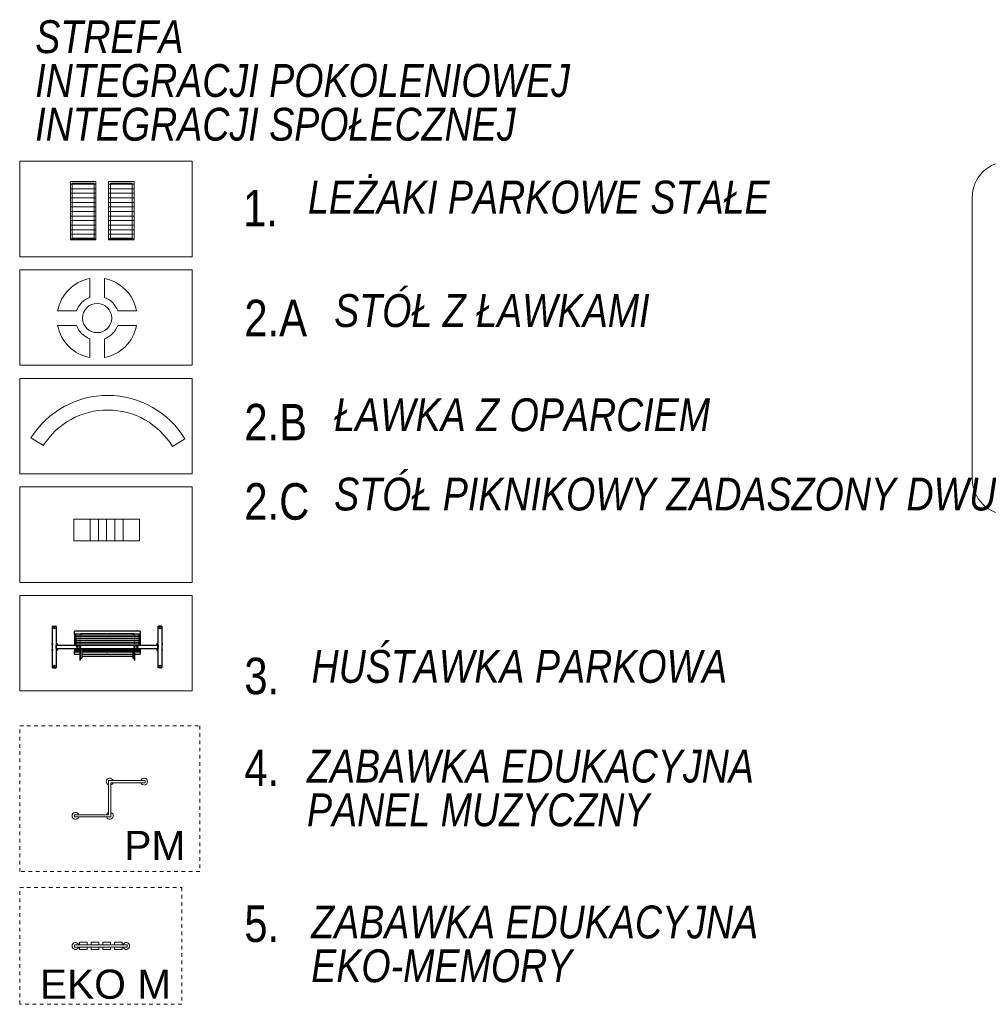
# Model space of a CAD drawing. Header units: inches. Extents: x -32 to 818, y -661 to 218.
# Tile 3 of 256: x 443 to 470, y -2 to 25. Entities that reach past the tile are written whole.
import ezdxf

# ---------------------------------------------------------------- set-up
doc = ezdxf.new("R2010")
doc.units = ezdxf.units.IN
doc.header["$LTSCALE"] = 0.01
doc.header["$MEASUREMENT"] = 0
doc.linetypes.add('DASHED', pattern=[0.75, 0.5, -0.25])
doc.layers.get('0').update_dxf_attribs({"lineweight": 5})
for name, color, linetype, lineweight in [('_A OPIS', 3, 'Continuous', 9), ('_at_zabawki edukacyjne', 51, 'Continuous', 5), ('_at_zabawki_', 240, 'Continuous', 5), ('_at_ŁAWKI LEŻAKI', 212, 'Continuous', 5)]:
    doc.layers.add(name, color=color, linetype=linetype, lineweight=lineweight)
doc.styles.add('ARIAL', font='arial.ttf', dxfattribs={"height": 1})

# ---------------------------------------------------------------- blocks, each defined once
blk = doc.blocks.new('zw$298D')
at = {"layer": '_at_zabawki edukacyjne', "linetype": 'DASHED', "ltscale": 100}
for p, q in [((-4940, 0), (-4940, 4000)), ((-4940, 4000), (0, 4000)), ((0, 4000), (0, 0)), ((0, 0), (-4940, 0))]:
    blk.add_line(p, q, dxfattribs=at)
at = {"layer": '_at_zabawki edukacyjne'}
for p, q in [((-2500, 2500), (-2500, 1560)), ((-1500, 2500), (-2500, 2500)), ((-2440, 2440), (-2440, 1500)), ((-1500, 2440), (-2440, 2440)), ((-1500, 2500), (-1500, 2440)), ((-2500, 1560), (-3440, 1560)), ((-3440, 1560), (-3440, 1500)), ((-2440, 1500), (-3440, 1500))]:
    blk.add_line(p, q, dxfattribs=at)
for centre, start, end in [((-2470, 2470), 18.4085, 251.5915), ((-2470, 2470), 288.4085, 341.5915), ((-1530, 2470), 198.4085, 161.5915), ((-3410, 1530), 18.4085, 341.5915), ((-2470, 1530), 108.4085, 161.5915), ((-2470, 1530), 198.4085, 71.5915)]:
    blk.add_arc(centre, 95, start, end, dxfattribs=at)
at = {"layer": '_at_zabawki edukacyjne', "linetype": 'Continuous', "insert": (-2072, 1118), "char_height": 800, "width": 18.05, "attachment_point": 1, "style": 'ARIAL'}
blk.add_mtext('{\\fArial|b0|i0|c238|p34;\\W1;PM}', dxfattribs=at)
blk = doc.blocks.new('zw$2CA8')
at = {"layer": '_at_zabawki_', "elevation": -5}
blk.add_lwpolyline([(-6744, 7698), (956, 7698, -0.414214), (1956, 6698), (1956, -1002, -0.414214), (956, -2002), (-6744, -2002, -0.414214), (-7744, -1002), (-7744, 6698, -0.414214)], format="xyb", close=True, dxfattribs=at)
blk = doc.blocks.new('zw$828A')
at = {"layer": '_at_zabawki edukacyjne', "linetype": 'DASHED', "ltscale": 100}
for p, q in [((-4450, 3200), (0, 3200)), ((-4450, 0), (-4450, 3200)), ((0, 3200), (0, 0)), ((0, 0), (-4450, 0))]:
    blk.add_line(p, q, dxfattribs=at)
at = {"layer": '_at_zabawki edukacyjne'}
for p, q in [((-1500, 1630), (-2950, 1630)), ((-2950, 1630), (-2950, 1570)), ((-2808, 1700), (-2602, 1700)), ((-2808, 1700), (-2808, 1630)), ((-2602, 1630), (-2602, 1700)), ((-2488, 1700), (-2282, 1700)), ((-2488, 1700), (-2488, 1630)), ((-2282, 1630), (-2282, 1700)), ((-2168, 1700), (-1962, 1700)), ((-2168, 1700), (-2168, 1630)), ((-1962, 1630), (-1962, 1700)), ((-1848, 1700), (-1642, 1700)), ((-1848, 1700), (-1848, 1630)), ((-1642, 1630), (-1642, 1700)), ((-1500, 1630), (-1500, 1570)), ((-1500, 1570), (-2950, 1570)), ((-2808, 1570), (-2808, 1500)), ((-2602, 1500), (-2808, 1500)), ((-2602, 1500), (-2602, 1570)), ((-2488, 1570), (-2488, 1500)), ((-2282, 1500), (-2488, 1500)), ((-2282, 1500), (-2282, 1570)), ((-2168, 1570), (-2168, 1500)), ((-1962, 1500), (-2168, 1500)), ((-1962, 1500), (-1962, 1570)), ((-1848, 1570), (-1848, 1500)), ((-1642, 1500), (-1848, 1500)), ((-1642, 1500), (-1642, 1570))]:
    blk.add_line(p, q, dxfattribs=at)
for centre, start, end in [((-2920, 1600), 18.4085, 341.5915), ((-1530, 1600), 198.4085, 161.5915)]:
    blk.add_arc(centre, 95, start, end, dxfattribs=at)
at = {"layer": '_at_zabawki edukacyjne', "insert": (-3897, 952), "char_height": 800, "width": 4584.62, "attachment_point": 1, "style": 'ARIAL'}
blk.add_mtext('EKO M', dxfattribs=at)
blk = doc.blocks.new('45ERTWEWERGTTERWTRE')
at = {"layer": '_at_ŁAWKI LEŻAKI'}
h = blk.add_hatch(dxfattribs=at)
h.set_pattern_fill('ANSI31', color=256, angle=135)
h.set_pattern_definition([(180, (110.22371, 54.4853), (-2e-17, -0.125), [])])
h.paths.add_polyline_path([(110.224, 54.485), (110.224, 56.085), (110.924, 56.085), (110.924, 54.485)])
blk.add_lwpolyline([(110.224, 54.485), (110.224, 56.085), (110.924, 56.085), (110.924, 54.485), (110.224, 54.485)], dxfattribs=at)
blk.add_lwpolyline([(110.274, 54.535), (110.274, 56.035), (110.874, 56.035), (110.874, 54.535)], close=True, dxfattribs=at)
blk = doc.blocks.new('SE3')
at = {"layer": '_at_zabawki_', "lineweight": 25}
for p, q in [((5180, 2055), (5180, 3179)), ((5188, 3187), (5272, 3187)), ((5188, 3187), (5272, 3187)), ((5280, 3179), (5280, 2663)), ((5930, 2667), (5930, 2979)), ((5938, 2979), (5930, 2979)), ((5938, 2667), (5938, 2979)), ((7422, 2667), (7422, 2979)), ((7430, 2979), (7422, 2979)), ((7430, 2667), (7430, 2979)), ((8080, 2663), (8080, 3179)), ((8088, 3187), (8172, 3187)), ((8172, 3187), (8088, 3187)), ((8180, 3179), (8180, 2055)), ((5171, 2709), (5170, 2708)), ((5170, 2708), (5170, 2689)), ((5171, 2709), (5177, 2709)), ((5171, 2704), (5177, 2704)), ((5177, 2709), (5177, 2707)), ((5178, 2708), (5177, 2708)), ((5177, 2707), (5177, 2704)), ((5177, 2704), (5177, 2698)), ((5178, 2710), (5178, 2686)), ((5180, 2710), (5178, 2710)), ((5280, 2724), (5290, 2724)), ((5290, 2714), (5290, 2724)), ((5290, 2667), (5290, 2714)), ((5293, 2710), (5290, 2710)), ((5293, 2686), (5293, 2710)), ((5300, 2709), (5293, 2709)), ((5293, 2709), (5293, 2708)), ((5293, 2704), (5293, 2707)), ((5300, 2704), (5293, 2704)), ((5300, 2709), (5301, 2707)), ((5301, 2708), (5300, 2709)), ((5301, 2708), (5301, 2707)), ((5303, 2708), (5301, 2708)), ((5301, 2698), (5301, 2707)), ((5305, 2706), (5305, 2690)), ((5317, 2704), (5305, 2704)), ((5317, 2704), (5317, 2692)), ((5318, 2703), (5317, 2704)), ((5318, 2703), (5318, 2694)), ((5780, 2778), (5780, 2809)), ((5780, 2760), (5780, 2778)), ((5780, 2750), (5780, 2760)), ((5780, 2742), (5780, 2750)), ((5780, 2733), (5780, 2742)), ((5780, 2725), (5780, 2733)), ((5780, 2667), (5780, 2725)), ((5930, 2814), (5785, 2814)), ((5785, 2755), (5930, 2755)), ((5785, 2737), (5930, 2737)), ((5785, 2720), (5930, 2720)), ((5815, 2667), (5815, 2720)), ((5815, 2703), (5930, 2703)), ((5980, 2923), (5938, 2923)), ((5980, 2667), (5980, 2923)), ((7380, 2870), (5980, 2870)), ((7380, 2814), (5980, 2814)), ((5980, 2755), (7380, 2755)), ((5980, 2737), (7380, 2737)), ((5980, 2720), (7380, 2720)), ((5980, 2703), (7380, 2703)), ((6660, 2818), (6700, 2818)), ((6660, 2818), (6660, 2814)), ((6660, 2817), (6700, 2817)), ((6670, 2815), (6690, 2815)), ((6700, 2814), (6700, 2818)), ((7380, 2667), (7380, 2923)), ((7422, 2923), (7380, 2923)), ((7575, 2814), (7430, 2814)), ((7430, 2755), (7575, 2755)), ((7430, 2737), (7575, 2737)), ((7430, 2720), (7575, 2720)), ((7430, 2703), (7545, 2703)), ((7545, 2667), (7545, 2720)), ((7580, 2809), (7580, 2778)), ((7580, 2778), (7580, 2760)), ((7580, 2760), (7580, 2750)), ((7580, 2750), (7580, 2742)), ((7580, 2742), (7580, 2733)), ((7580, 2733), (7580, 2725)), ((7580, 2667), (7580, 2725)), ((8044, 2704), (8043, 2703)), ((8043, 2694), (8043, 2703)), ((8044, 2692), (8044, 2704)), ((8056, 2704), (8044, 2704)), ((8056, 2690), (8056, 2706)), ((8060, 2708), (8057, 2708)), ((8060, 2708), (8060, 2704)), ((8060, 2708), (8060, 2708)), ((8060, 2708), (8067, 2708)), ((8060, 2704), (8060, 2694)), ((8068, 2710), (8068, 2686)), ((8070, 2710), (8068, 2710)), ((8070, 2724), (8070, 2714)), ((8080, 2724), (8070, 2724)), ((8070, 2714), (8070, 2667)), ((8183, 2710), (8180, 2710)), ((8183, 2686), (8183, 2710)), ((8190, 2708), (8183, 2708)), ((8183, 2704), (8183, 2708)), ((8183, 2708), (8183, 2708)), ((8183, 2699), (8183, 2704)), ((8191, 2689), (8191, 2708)), ((5170, 2689), (5171, 2687)), ((5171, 2547), (5170, 2546)), ((5170, 2546), (5170, 2527)), ((5170, 2527), (5171, 2525)), ((5171, 2693), (5177, 2693)), ((5171, 2687), (5177, 2687)), ((5171, 2547), (5177, 2547)), ((5171, 2542), (5177, 2542)), ((5171, 2531), (5177, 2531)), ((5171, 2525), (5177, 2525)), ((5177, 2698), (5177, 2693)), ((5177, 2693), (5177, 2690)), ((5177, 2690), (5177, 2687)), ((5177, 2689), (5178, 2689)), ((5177, 2547), (5177, 2545)), ((5178, 2546), (5177, 2546)), ((5177, 2545), (5177, 2542)), ((5177, 2542), (5177, 2536)), ((5177, 2536), (5177, 2531)), ((5177, 2531), (5177, 2528)), ((5177, 2528), (5177, 2525)), ((5177, 2527), (5178, 2527)), ((5178, 2686), (5180, 2686)), ((5178, 2548), (5178, 2524)), ((5180, 2548), (5178, 2548)), ((5178, 2524), (5180, 2524)), ((5280, 2659), (5280, 2663)), ((5280, 2663), (5290, 2663)), ((5280, 2576), (5280, 2659)), ((5280, 2572), (5280, 2576)), ((5280, 2572), (5280, 2055)), ((5280, 2572), (5290, 2572)), ((5280, 2510), (5290, 2510)), ((5290, 2686), (5293, 2686)), ((5290, 2657), (5290, 2667)), ((5290, 2667), (8070, 2667)), ((5290, 2657), (5290, 2577)), ((5290, 2567), (5290, 2577)), ((5290, 2520), (5290, 2567)), ((8070, 2567), (5290, 2567)), ((5293, 2548), (5290, 2548)), ((5290, 2524), (5293, 2524)), ((5290, 2510), (5290, 2520)), ((5300, 2693), (5293, 2693)), ((5293, 2687), (5293, 2690)), ((5293, 2689), (5293, 2687)), ((5300, 2687), (5293, 2687)), ((5293, 2524), (5293, 2548)), ((5300, 2547), (5293, 2547)), ((5293, 2547), (5293, 2546)), ((5293, 2542), (5293, 2545)), ((5300, 2542), (5293, 2542)), ((5300, 2531), (5293, 2531)), ((5293, 2525), (5293, 2528)), ((5293, 2527), (5293, 2525)), ((5300, 2525), (5293, 2525)), ((5300, 2693), (5301, 2690)), ((5300, 2687), (5301, 2689)), ((5300, 2547), (5301, 2545)), ((5301, 2546), (5300, 2547)), ((5300, 2531), (5301, 2528)), ((5300, 2525), (5301, 2527)), ((5301, 2690), (5301, 2698)), ((5301, 2690), (5301, 2689)), ((5301, 2689), (5303, 2689)), ((5301, 2546), (5301, 2545)), ((5303, 2546), (5301, 2546)), ((5301, 2536), (5301, 2545)), ((5301, 2528), (5301, 2536)), ((5301, 2528), (5301, 2527)), ((5301, 2527), (5303, 2527)), ((5305, 2692), (5317, 2692)), ((5305, 2544), (5305, 2528)), ((5317, 2542), (5305, 2542)), ((5305, 2530), (5317, 2530)), ((5317, 2692), (5318, 2694)), ((5317, 2542), (5317, 2530)), ((5318, 2541), (5317, 2542)), ((5317, 2530), (5318, 2532)), ((5318, 2541), (5318, 2532)), ((5780, 2363), (5780, 2567)), ((5815, 2685), (5930, 2685)), ((5815, 2668), (5930, 2668)), ((5815, 2363), (5815, 2567)), ((7545, 2559), (5815, 2559)), ((5815, 2513), (5930, 2513)), ((7545, 2498), (5815, 2498)), ((5815, 2452), (5930, 2452)), ((7545, 2437), (5815, 2437)), ((5844, 2623), (5840, 2617)), ((5840, 2617), (5844, 2611)), ((5847, 2629), (5844, 2623)), ((5844, 2611), (5847, 2605)), ((5854, 2629), (5847, 2629)), ((5847, 2605), (5854, 2605)), ((5861, 2629), (5854, 2629)), ((5854, 2605), (5861, 2605)), ((5865, 2623), (5861, 2629)), ((5861, 2605), (5865, 2611)), ((5868, 2617), (5865, 2623)), ((5865, 2611), (5868, 2617)), ((5924, 2623), (5920, 2617)), ((5920, 2617), (5924, 2611)), ((5927, 2629), (5924, 2623)), ((5924, 2611), (5927, 2605)), ((5934, 2629), (5927, 2629)), ((5927, 2605), (5934, 2605)), ((5930, 2559), (5930, 2567)), ((5930, 2513), (5930, 2515)), ((5938, 2515), (5930, 2515)), ((5930, 2498), (5930, 2513)), ((5930, 2452), (5930, 2454)), ((5938, 2454), (5930, 2454)), ((5930, 2437), (5930, 2452)), ((5941, 2629), (5934, 2629)), ((5934, 2605), (5941, 2605)), ((5938, 2559), (5938, 2567)), ((5938, 2515), (5938, 2513)), ((5938, 2513), (7422, 2513)), ((5938, 2498), (5938, 2513)), ((5938, 2454), (5938, 2452)), ((5938, 2437), (5938, 2452)), ((5938, 2452), (7422, 2452)), ((5945, 2623), (5941, 2629)), ((5941, 2605), (5945, 2611)), ((5948, 2617), (5945, 2623)), ((5945, 2611), (5948, 2617)), ((5953, 2567), (5953, 2559)), ((5953, 2498), (5953, 2513)), ((5953, 2437), (5953, 2452)), ((5980, 2685), (7380, 2685)), ((5980, 2668), (7380, 2668)), ((6660, 2567), (6660, 2559)), ((6660, 2513), (6660, 2498)), ((6660, 2452), (6660, 2437)), ((6700, 2567), (6700, 2559)), ((6700, 2513), (6700, 2498)), ((6700, 2452), (6700, 2437)), ((7407, 2567), (7407, 2559)), ((7407, 2498), (7407, 2513)), ((7407, 2437), (7407, 2452)), ((7416, 2623), (7412, 2617)), ((7412, 2617), (7416, 2611)), ((7419, 2629), (7416, 2623)), ((7416, 2611), (7419, 2605)), ((7426, 2629), (7419, 2629)), ((7419, 2605), (7426, 2605)), ((7422, 2559), (7422, 2567)), ((7422, 2513), (7422, 2515)), ((7430, 2515), (7422, 2515)), ((7422, 2498), (7422, 2513)), ((7422, 2452), (7422, 2454)), ((7430, 2454), (7422, 2454)), ((7422, 2437), (7422, 2452)), ((7433, 2629), (7426, 2629)), ((7426, 2605), (7433, 2605)), ((7430, 2685), (7545, 2685)), ((7430, 2668), (7545, 2668)), ((7430, 2559), (7430, 2567)), ((7430, 2515), (7430, 2513)), ((7430, 2513), (7545, 2513)), ((7430, 2498), (7430, 2513)), ((7430, 2454), (7430, 2452)), ((7430, 2437), (7430, 2452)), ((7430, 2452), (7545, 2452)), ((7437, 2623), (7433, 2629)), ((7433, 2605), (7437, 2611)), ((7440, 2617), (7437, 2623)), ((7437, 2611), (7440, 2617)), ((7496, 2623), (7492, 2617)), ((7492, 2617), (7496, 2611)), ((7499, 2629), (7496, 2623)), ((7496, 2611), (7499, 2605)), ((7506, 2629), (7499, 2629)), ((7499, 2605), (7506, 2605)), ((7513, 2629), (7506, 2629)), ((7506, 2605), (7513, 2605)), ((7517, 2623), (7513, 2629)), ((7513, 2605), (7517, 2611)), ((7520, 2617), (7517, 2623)), ((7517, 2611), (7520, 2617)), ((7545, 2363), (7545, 2567)), ((7580, 2363), (7580, 2567)), ((8043, 2694), (8044, 2692)), ((8044, 2542), (8043, 2541)), ((8043, 2532), (8043, 2541)), ((8043, 2532), (8044, 2530)), ((8044, 2692), (8056, 2692)), ((8044, 2530), (8044, 2542)), ((8056, 2542), (8044, 2542)), ((8044, 2530), (8056, 2530)), ((8056, 2528), (8056, 2544)), ((8057, 2689), (8060, 2689)), ((8060, 2546), (8057, 2546)), ((8057, 2527), (8060, 2527)), ((8060, 2699), (8067, 2699)), ((8060, 2694), (8060, 2689)), ((8060, 2689), (8060, 2694)), ((8060, 2689), (8060, 2689)), ((8060, 2689), (8067, 2689)), ((8060, 2689), (8060, 2689)), ((8060, 2689), (8067, 2689)), ((8060, 2546), (8060, 2542)), ((8060, 2546), (8060, 2546)), ((8060, 2546), (8067, 2546)), ((8060, 2542), (8060, 2532)), ((8060, 2537), (8067, 2537)), ((8060, 2532), (8060, 2527)), ((8060, 2527), (8060, 2532)), ((8060, 2527), (8060, 2527)), ((8060, 2527), (8067, 2527)), ((8060, 2527), (8060, 2527)), ((8060, 2527), (8067, 2527)), ((8067, 2699), (8068, 2694)), ((8067, 2689), (8068, 2689)), ((8067, 2537), (8068, 2532)), ((8067, 2527), (8068, 2527)), ((8068, 2686), (8070, 2686)), ((8068, 2548), (8068, 2524)), ((8070, 2548), (8068, 2548)), ((8068, 2524), (8070, 2524)), ((8070, 2667), (8070, 2657)), ((8080, 2663), (8070, 2663)), ((8070, 2657), (8070, 2577)), ((8070, 2577), (8070, 2567)), ((8080, 2572), (8070, 2572)), ((8070, 2567), (8070, 2520)), ((8070, 2520), (8070, 2510)), ((8080, 2510), (8070, 2510)), ((8080, 2663), (8080, 2659)), ((8080, 2659), (8080, 2576)), ((8080, 2576), (8080, 2572)), ((8080, 2055), (8080, 2572)), ((8180, 2686), (8183, 2686)), ((8183, 2548), (8180, 2548)), ((8180, 2524), (8183, 2524)), ((8190, 2699), (8183, 2699)), ((8183, 2694), (8183, 2699)), ((8183, 2689), (8183, 2694)), ((8190, 2689), (8183, 2689)), ((8190, 2689), (8183, 2689)), ((8183, 2689), (8183, 2689)), ((8183, 2689), (8183, 2689)), ((8183, 2689), (8183, 2689)), ((8183, 2524), (8183, 2548)), ((8190, 2546), (8183, 2546)), ((8183, 2542), (8183, 2546)), ((8183, 2546), (8183, 2546)), ((8183, 2537), (8183, 2542)), ((8190, 2537), (8183, 2537)), ((8183, 2532), (8183, 2537)), ((8183, 2527), (8183, 2532)), ((8190, 2527), (8183, 2527)), ((8190, 2527), (8183, 2527)), ((8183, 2527), (8183, 2527)), ((8183, 2527), (8183, 2527)), ((8183, 2527), (8183, 2527)), ((8191, 2527), (8191, 2546)), ((5780, 2281), (5780, 2363)), ((5780, 2281), (5815, 2281)), ((5780, 2274), (5780, 2281)), ((5780, 2281), (5780, 2281)), ((5780, 2205), (5780, 2249)), ((5780, 2189), (5780, 2205)), ((5785, 2269), (5930, 2269)), ((7575, 2254), (5785, 2254)), ((5785, 2184), (7575, 2184)), ((5815, 2391), (5930, 2391)), ((7545, 2376), (5815, 2376)), ((5815, 2281), (5815, 2363)), ((5815, 2330), (5930, 2330)), ((7545, 2315), (5815, 2315)), ((5816, 2327), (5930, 2327)), ((5816, 2317), (5930, 2317)), ((5930, 2391), (5930, 2393)), ((5938, 2393), (5930, 2393)), ((5930, 2376), (5930, 2391)), ((5930, 2330), (5930, 2332)), ((5938, 2332), (5930, 2332)), ((5930, 2315), (5930, 2330)), ((5930, 2269), (5930, 2271)), ((5938, 2271), (5930, 2271)), ((5930, 2254), (5930, 2269)), ((5938, 2393), (5938, 2391)), ((5938, 2376), (5938, 2391)), ((5938, 2391), (7422, 2391)), ((5938, 2332), (5938, 2330)), ((5938, 2315), (5938, 2330)), ((5938, 2330), (7422, 2330)), ((5938, 2271), (5938, 2269)), ((5938, 2254), (5938, 2269)), ((5938, 2269), (7422, 2269)), ((5953, 2376), (5953, 2391)), ((5953, 2315), (5953, 2330)), ((5953, 2254), (5953, 2269)), ((5980, 2267), (5953, 2267)), ((5953, 2258), (6660, 2258)), ((5980, 2267), (5980, 2269)), ((6660, 2391), (6660, 2376)), ((6660, 2330), (6660, 2315)), ((6660, 2269), (6660, 2254)), ((6700, 2391), (6700, 2376)), ((6700, 2330), (6700, 2315)), ((6700, 2269), (6700, 2254)), ((6700, 2258), (7407, 2258)), ((7380, 2269), (7380, 2267)), ((7407, 2267), (7380, 2267)), ((7407, 2376), (7407, 2391)), ((7407, 2315), (7407, 2330)), ((7407, 2254), (7407, 2269)), ((7422, 2391), (7422, 2393)), ((7430, 2393), (7422, 2393)), ((7422, 2376), (7422, 2391)), ((7422, 2330), (7422, 2332)), ((7430, 2332), (7422, 2332)), ((7422, 2315), (7422, 2330)), ((7422, 2269), (7422, 2271)), ((7430, 2271), (7422, 2271)), ((7422, 2254), (7422, 2269)), ((7430, 2393), (7430, 2391)), ((7430, 2376), (7430, 2391)), ((7430, 2391), (7545, 2391)), ((7430, 2332), (7430, 2330)), ((7430, 2315), (7430, 2330)), ((7430, 2330), (7545, 2330)), ((7430, 2271), (7430, 2269)), ((7430, 2254), (7430, 2269)), ((7430, 2269), (7575, 2269)), ((7431, 2327), (7545, 2327)), ((7431, 2317), (7545, 2317)), ((7545, 2281), (7545, 2363)), ((7545, 2281), (7580, 2281)), ((7580, 2281), (7580, 2363)), ((7580, 2281), (7580, 2274)), ((7580, 2281), (7580, 2281)), ((7580, 2249), (7580, 2205)), ((7580, 2205), (7580, 2189)), ((5272, 2047), (5188, 2047)), ((5188, 2047), (5272, 2047)), ((8172, 2047), (8088, 2047)), ((8172, 2047), (8088, 2047))]:
    blk.add_line(p, q, dxfattribs=at)
at = {"layer": '_at_zabawki_', "lineweight": 9}
for p, q in [((5318, 2703), (5305, 2703)), ((8043, 2703), (8056, 2703)), ((5318, 2694), (5305, 2694)), ((5318, 2541), (5305, 2541)), ((5318, 2532), (5305, 2532)), ((8043, 2694), (8056, 2694)), ((8043, 2541), (8056, 2541)), ((8043, 2532), (8056, 2532))]:
    blk.add_line(p, q, dxfattribs=at)
at = {"layer": '_at_zabawki_', "lineweight": 25}
for centre, radius in [((5230, 3137), 18), ((8130, 3137), 18), ((5854, 2617), 15), ((5854, 2617), 12), ((5854, 2617), 8.65), ((5854, 2617), 8), ((5854, 2617), 6.77), ((5934, 2617), 15), ((5934, 2617), 12), ((5934, 2617), 8.65), ((5934, 2617), 8), ((5934, 2617), 6.77), ((7426, 2617), 15), ((7426, 2617), 12), ((7426, 2617), 8.65), ((7426, 2617), 8), ((7426, 2617), 6.77), ((7506, 2617), 15), ((7506, 2617), 12), ((7506, 2617), 8.65), ((7506, 2617), 8), ((7506, 2617), 6.77), ((5230, 2097), 18), ((8130, 2097), 18)]:
    blk.add_circle(centre, radius, dxfattribs=at)
for centre, radius, start, end in [((5188, 3179), 8, 90, 180), ((5188, 3179), 8, 90, 180), ((5272, 3179), 8, 0, 90), ((5272, 3179), 8, 0, 90), ((8088, 3179), 8, 90, 180), ((8088, 3179), 8, 90, 180), ((8172, 3179), 8, 0, 90), ((8172, 3179), 8, 0, 90), ((5303, 2706), 1.5, 0, 90), ((5785, 2809), 5, 90, 180), ((5785, 2760), 5, 180, 270), ((5785, 2742), 5, 180, 270), ((5785, 2725), 5, 180, 270), ((7575, 2809), 5, 0, 90), ((7575, 2760), 5, 270, 0), ((7575, 2742), 5, 270, 0), ((7575, 2725), 5, 270, 0), ((8057, 2706), 1.5, 90, 180), ((5303, 2690), 1.5, 270, 0), ((5303, 2544), 1.5, 0, 90), ((5303, 2528), 1.5, 270, 0), ((8057, 2690), 1.5, 180, 270), ((8057, 2544), 1.5, 90, 180), ((8057, 2528), 1.5, 180, 270), ((5785, 2274), 5, 180, 270), ((5785, 2249), 5, 90, 180), ((5785, 2189), 5, 180, 270), ((7575, 2274), 5, 270, 0), ((7575, 2249), 5, 0, 90), ((7575, 2189), 5, 270, 0), ((5188, 2055), 8, 180, 270), ((5188, 2055), 8, 180, 270), ((5272, 2055), 8, 270, 0), ((5272, 2055), 8, 270, 0), ((8088, 2055), 8, 180, 270), ((8088, 2055), 8, 180, 270), ((8172, 2055), 8, 270, 0), ((8172, 2055), 8, 270, 0)]:
    blk.add_arc(centre, radius, start, end, dxfattribs=at)
at = {"layer": '_at_zabawki_', "lineweight": 9}
for centre in [(5854, 2617), (5934, 2617), (7426, 2617), (7506, 2617)]:
    blk.add_arc(centre, 6.77, 255, 195, dxfattribs=at)
at = {"layer": '_at_zabawki_', "lineweight": 25}
for centre, major_axis, ratio, start_param, end_param in [((6670, 2812), (-10, 0), 0.275632, 4.712389, 5.664588), ((6690, 2812), (-10, 0), 0.275632, 3.76019, 4.712389), ((5957, 2512), (4, 0), 0.984812, 3.013644, 3.141593), ((5957, 2451), (4, 0), 0.984812, 3.013644, 3.141593), ((7403, 2512), (-4, 0), 0.984812, 3.141593, 3.269304), ((7403, 2451), (-4, 0), 0.984812, 3.141593, 3.269304), ((5816, 2327), (-0.5, 0), 0.069582, 4.712389, 6.283185), ((5816, 2317), (0.5, 0), 0.069582, 1.570796, 3.141593), ((5930, 2327), (-0.5, 0), 0.069582, 3.141593, 4.712389), ((5930, 2317), (0.5, 0), 0.069582, 0, 1.570796), ((5957, 2390), (4, 0), 0.984812, 3.013644, 3.141593), ((5957, 2329), (4, 0), 0.984812, 3.013644, 3.141593), ((5957, 2268), (4, 0), 0.984812, 3.013644, 3.141593), ((7403, 2390), (-4, 0), 0.984812, 3.141593, 3.269304), ((7403, 2329), (-4, 0), 0.984812, 3.141593, 3.269304), ((7403, 2268), (-4, 0), 0.984812, 3.141593, 3.269304), ((7431, 2327), (-0.5, 0), 0.069582, 4.712389, 6.283185), ((7431, 2317), (0.5, 0), 0.069582, 1.570796, 3.141593), ((7545, 2327), (-0.5, 0), 0.069582, 3.141593, 4.712389), ((7545, 2317), (0.5, 0), 0.069582, 0, 1.570796)]:
    blk.add_ellipse(centre, major_axis=major_axis, ratio=ratio, start_param=start_param, end_param=end_param, dxfattribs=at)
for points, knots in [([(5171, 2704), (5170, 2704), (5170, 2705), (5170, 2706), (5170, 2706), (5170, 2707), (5170, 2707), (5170, 2708), (5170, 2708), (5170, 2709), (5170, 2709), (5171, 2709)], [0, 0, 0, 0, 0.25, 0.25, 0.5, 0.5, 0.625, 0.625, 0.75, 0.75, 1, 1, 1, 1]), ([(5171, 2693), (5170, 2694), (5170, 2695), (5170, 2697), (5170, 2698), (5170, 2699), (5170, 2699), (5170, 2700), (5170, 2701), (5170, 2702), (5170, 2703), (5171, 2704)], [0, 0, 0, 0, 0.25, 0.25, 0.5, 0.5, 0.625, 0.625, 0.75, 0.75, 1, 1, 1, 1]), ([(5293, 2707), (5293, 2707), (5293, 2707), (5293, 2708), (5293, 2708), (5293, 2709), (5293, 2709), (5293, 2709)], [0, 0, 0, 0, 0.25, 0.25, 0.5, 0.5, 1, 1, 1, 1]), ([(5293, 2698), (5293, 2699), (5293, 2699), (5293, 2700), (5293, 2701), (5293, 2702), (5293, 2703), (5293, 2704)], [0, 0, 0, 0, 0.25, 0.25, 0.5, 0.5, 1, 1, 1, 1]), ([(5301, 2707), (5301, 2706), (5301, 2706), (5301, 2706), (5300, 2706), (5300, 2705), (5300, 2704), (5300, 2704)], [0, 0, 0, 0, 0.25, 0.25, 0.5, 0.5, 1, 1, 1, 1]), ([(5300, 2704), (5300, 2703), (5300, 2702), (5300, 2701), (5301, 2700), (5301, 2699), (5301, 2699), (5301, 2698)], [0, 0, 0, 0, 0.5, 0.5, 0.75, 0.75, 1, 1, 1, 1]), ([(8060, 2704), (8060, 2704), (8060, 2704), (8060, 2705), (8060, 2706), (8060, 2707), (8060, 2708), (8060, 2708)], [0, 0, 0, 0, 0.25, 0.25, 0.5, 0.5, 1, 1, 1, 1]), ([(8060, 2699), (8060, 2700), (8060, 2701), (8060, 2702), (8060, 2703), (8060, 2704)], [0, 0, 0, 0, 0.5, 0.5, 1, 1, 1, 1]), ([(8067, 2708), (8067, 2708), (8067, 2707), (8067, 2706), (8068, 2705), (8068, 2704), (8068, 2704), (8068, 2704)], [0, 0, 0, 0, 0.5, 0.5, 0.75, 0.75, 1, 1, 1, 1]), ([(8068, 2708), (8068, 2708), (8068, 2708), (8068, 2708), (8067, 2708), (8067, 2708), (8067, 2708), (8067, 2708)], [0.1015617, 0.1015617, 0.1015617, 0.1015617, 0.25, 0.25, 0.5, 0.5, 1, 1, 1, 1]), ([(8068, 2704), (8068, 2703), (8068, 2702), (8067, 2701), (8067, 2700), (8067, 2699)], [0, 0, 0, 0, 0.5, 0.5, 1, 1, 1, 1]), ([(8190, 2698), (8190, 2699), (8190, 2699), (8190, 2701), (8191, 2702), (8191, 2703), (8190, 2704), (8190, 2704), (8190, 2705), (8190, 2706), (8190, 2707), (8190, 2708)], [0, 0, 0, 0, 0.25, 0.25, 0.5, 0.5, 0.625, 0.625, 0.75, 0.75, 1, 1, 1, 1]), ([(8190, 2708), (8190, 2708), (8190, 2708), (8190, 2708), (8191, 2708), (8191, 2708), (8190, 2708), (8190, 2708), (8190, 2708), (8190, 2708), (8190, 2708), (8190, 2708)], [0, 0, 0, 0, 0.25, 0.25, 0.5, 0.5, 0.625, 0.625, 0.75, 0.75, 1, 1, 1, 1]), ([(8190, 2708), (8190, 2708), (8190, 2707), (8190, 2706), (8190, 2705), (8190, 2704), (8191, 2704), (8191, 2703), (8190, 2702), (8190, 2701), (8190, 2700), (8190, 2699)], [0, 0, 0, 0, 0.25, 0.25, 0.375, 0.375, 0.5, 0.5, 0.75, 0.75, 1, 1, 1, 1]), ([(5171, 2687), (5170, 2688), (5170, 2688), (5170, 2689), (5170, 2690), (5170, 2690), (5170, 2691), (5170, 2691), (5170, 2691), (5170, 2692), (5170, 2693), (5171, 2693)], [0, 0, 0, 0, 0.25, 0.25, 0.5, 0.5, 0.625, 0.625, 0.75, 0.75, 1, 1, 1, 1]), ([(5171, 2542), (5170, 2542), (5170, 2543), (5170, 2544), (5170, 2544), (5170, 2545), (5170, 2545), (5170, 2546), (5170, 2546), (5170, 2547), (5170, 2547), (5171, 2547)], [0, 0, 0, 0, 0.25, 0.25, 0.5, 0.5, 0.625, 0.625, 0.75, 0.75, 1, 1, 1, 1]), ([(5171, 2531), (5170, 2532), (5170, 2533), (5170, 2535), (5170, 2536), (5170, 2537), (5170, 2537), (5170, 2538), (5170, 2539), (5170, 2540), (5170, 2541), (5171, 2542)], [0, 0, 0, 0, 0.25, 0.25, 0.5, 0.5, 0.625, 0.625, 0.75, 0.75, 1, 1, 1, 1]), ([(5171, 2525), (5170, 2526), (5170, 2526), (5170, 2527), (5170, 2528), (5170, 2528), (5170, 2529), (5170, 2529), (5170, 2529), (5170, 2530), (5170, 2531), (5171, 2531)], [0, 0, 0, 0, 0.25, 0.25, 0.5, 0.5, 0.625, 0.625, 0.75, 0.75, 1, 1, 1, 1]), ([(5293, 2693), (5293, 2694), (5293, 2695), (5293, 2697), (5293, 2698), (5293, 2698)], [0, 0, 0, 0, 0.5, 0.5, 1, 1, 1, 1]), ([(5293, 2690), (5293, 2690), (5293, 2691), (5293, 2691), (5293, 2691), (5293, 2692), (5293, 2693), (5293, 2693)], [0, 0, 0, 0, 0.25, 0.25, 0.5, 0.5, 1, 1, 1, 1]), ([(5293, 2545), (5293, 2545), (5293, 2545), (5293, 2546), (5293, 2546), (5293, 2547), (5293, 2547), (5293, 2547)], [0, 0, 0, 0, 0.25, 0.25, 0.5, 0.5, 1, 1, 1, 1]), ([(5293, 2536), (5293, 2537), (5293, 2537), (5293, 2538), (5293, 2539), (5293, 2540), (5293, 2541), (5293, 2542)], [0, 0, 0, 0, 0.25, 0.25, 0.5, 0.5, 1, 1, 1, 1]), ([(5293, 2531), (5293, 2532), (5293, 2533), (5293, 2535), (5293, 2536), (5293, 2536)], [0, 0, 0, 0, 0.5, 0.5, 1, 1, 1, 1]), ([(5293, 2528), (5293, 2528), (5293, 2529), (5293, 2529), (5293, 2529), (5293, 2530), (5293, 2531), (5293, 2531)], [0, 0, 0, 0, 0.25, 0.25, 0.5, 0.5, 1, 1, 1, 1]), ([(5301, 2698), (5301, 2698), (5301, 2697), (5300, 2695), (5300, 2694), (5300, 2693)], [0, 0, 0, 0, 0.5, 0.5, 1, 1, 1, 1]), ([(5301, 2690), (5301, 2690), (5301, 2690), (5301, 2689), (5300, 2689), (5300, 2688), (5300, 2688), (5300, 2687)], [0, 0, 0, 0, 0.25, 0.25, 0.5, 0.5, 1, 1, 1, 1]), ([(5301, 2545), (5301, 2544), (5301, 2544), (5301, 2544), (5300, 2544), (5300, 2543), (5300, 2542), (5300, 2542)], [0, 0, 0, 0, 0.25, 0.25, 0.5, 0.5, 1, 1, 1, 1]), ([(5300, 2542), (5300, 2541), (5300, 2540), (5300, 2539), (5301, 2538), (5301, 2537), (5301, 2537), (5301, 2536)], [0, 0, 0, 0, 0.5, 0.5, 0.75, 0.75, 1, 1, 1, 1]), ([(5301, 2536), (5301, 2536), (5301, 2535), (5300, 2533), (5300, 2532), (5300, 2531)], [0, 0, 0, 0, 0.5, 0.5, 1, 1, 1, 1]), ([(5301, 2528), (5301, 2528), (5301, 2528), (5301, 2527), (5300, 2527), (5300, 2526), (5300, 2526), (5300, 2525)], [0, 0, 0, 0, 0.25, 0.25, 0.5, 0.5, 1, 1, 1, 1]), ([(8060, 2694), (8060, 2695), (8060, 2695), (8060, 2696), (8060, 2696), (8060, 2697), (8060, 2698), (8060, 2699)], [0, 0, 0, 0, 0.25, 0.25, 0.5, 0.5, 1, 1, 1, 1]), ([(8060, 2689), (8060, 2689), (8060, 2689), (8060, 2689), (8060, 2689), (8060, 2689), (8060, 2689), (8060, 2689)], [0, 0, 0, 0, 0.25, 0.25, 0.5, 0.5, 1, 1, 1, 1]), ([(8060, 2542), (8060, 2542), (8060, 2542), (8060, 2543), (8060, 2544), (8060, 2545), (8060, 2546), (8060, 2546)], [0, 0, 0, 0, 0.25, 0.25, 0.5, 0.5, 1, 1, 1, 1]), ([(8060, 2537), (8060, 2538), (8060, 2539), (8060, 2540), (8060, 2541), (8060, 2542)], [0, 0, 0, 0, 0.5, 0.5, 1, 1, 1, 1]), ([(8060, 2532), (8060, 2533), (8060, 2533), (8060, 2534), (8060, 2534), (8060, 2535), (8060, 2536), (8060, 2537)], [0, 0, 0, 0, 0.25, 0.25, 0.5, 0.5, 1, 1, 1, 1]), ([(8060, 2527), (8060, 2527), (8060, 2527), (8060, 2527), (8060, 2527), (8060, 2527), (8060, 2527), (8060, 2527)], [0, 0, 0, 0, 0.25, 0.25, 0.5, 0.5, 1, 1, 1, 1]), ([(8068, 2694), (8068, 2694), (8068, 2693), (8068, 2693), (8067, 2692), (8067, 2691), (8067, 2690), (8067, 2689)], [0, 0, 0, 0, 0.25, 0.25, 0.5, 0.5, 1, 1, 1, 1]), ([(8068, 2689), (8068, 2689), (8068, 2689), (8068, 2689), (8067, 2689), (8067, 2689), (8067, 2689), (8067, 2689)], [0.1015617, 0.1015617, 0.1015617, 0.1015617, 0.25, 0.25, 0.5, 0.5, 1, 1, 1, 1]), ([(8067, 2546), (8067, 2546), (8067, 2545), (8067, 2544), (8068, 2543), (8068, 2542), (8068, 2542), (8068, 2542)], [0, 0, 0, 0, 0.5, 0.5, 0.75, 0.75, 1, 1, 1, 1]), ([(8068, 2546), (8068, 2546), (8068, 2546), (8068, 2546), (8067, 2546), (8067, 2546), (8067, 2546), (8067, 2546)], [0.1015617, 0.1015617, 0.1015617, 0.1015617, 0.25, 0.25, 0.5, 0.5, 1, 1, 1, 1]), ([(8068, 2542), (8068, 2541), (8068, 2540), (8067, 2539), (8067, 2538), (8067, 2537)], [0, 0, 0, 0, 0.5, 0.5, 1, 1, 1, 1]), ([(8068, 2532), (8068, 2532), (8068, 2531), (8068, 2531), (8067, 2530), (8067, 2529), (8067, 2528), (8067, 2527)], [0, 0, 0, 0, 0.25, 0.25, 0.5, 0.5, 1, 1, 1, 1]), ([(8068, 2527), (8068, 2527), (8068, 2527), (8068, 2527), (8067, 2527), (8067, 2527), (8067, 2527), (8067, 2527)], [0.1015617, 0.1015617, 0.1015617, 0.1015617, 0.25, 0.25, 0.5, 0.5, 1, 1, 1, 1]), ([(8190, 2699), (8190, 2698), (8190, 2697), (8190, 2696), (8191, 2695), (8191, 2694), (8190, 2693), (8190, 2693), (8190, 2692), (8190, 2691), (8190, 2690), (8190, 2689)], [0, 0, 0, 0, 0.25, 0.25, 0.5, 0.5, 0.625, 0.625, 0.75, 0.75, 1, 1, 1, 1]), ([(8190, 2689), (8190, 2689), (8190, 2690), (8190, 2692), (8191, 2692), (8191, 2694), (8190, 2694), (8190, 2695), (8190, 2695), (8190, 2696), (8190, 2697), (8190, 2698)], [0, 0, 0, 0, 0.25, 0.25, 0.5, 0.5, 0.625, 0.625, 0.75, 0.75, 1, 1, 1, 1]), ([(8190, 2689), (8190, 2689), (8190, 2689), (8190, 2689), (8191, 2689), (8191, 2689), (8190, 2689), (8190, 2689), (8190, 2689), (8190, 2689), (8190, 2689), (8190, 2689)], [0, 0, 0, 0, 0.25, 0.25, 0.5, 0.5, 0.625, 0.625, 0.75, 0.75, 1, 1, 1, 1]), ([(8190, 2536), (8190, 2537), (8190, 2537), (8190, 2539), (8191, 2540), (8191, 2541), (8190, 2542), (8190, 2542), (8190, 2543), (8190, 2544), (8190, 2545), (8190, 2546)], [0, 0, 0, 0, 0.25, 0.25, 0.5, 0.5, 0.625, 0.625, 0.75, 0.75, 1, 1, 1, 1]), ([(8190, 2546), (8190, 2546), (8190, 2546), (8190, 2546), (8191, 2546), (8191, 2546), (8190, 2546), (8190, 2546), (8190, 2546), (8190, 2546), (8190, 2546), (8190, 2546)], [0, 0, 0, 0, 0.25, 0.25, 0.5, 0.5, 0.625, 0.625, 0.75, 0.75, 1, 1, 1, 1]), ([(8190, 2546), (8190, 2546), (8190, 2545), (8190, 2544), (8190, 2543), (8190, 2542), (8191, 2542), (8191, 2541), (8190, 2540), (8190, 2539), (8190, 2538), (8190, 2537)], [0, 0, 0, 0, 0.25, 0.25, 0.375, 0.375, 0.5, 0.5, 0.75, 0.75, 1, 1, 1, 1]), ([(8190, 2537), (8190, 2536), (8190, 2535), (8190, 2534), (8191, 2533), (8191, 2532), (8190, 2531), (8190, 2531), (8190, 2530), (8190, 2529), (8190, 2528), (8190, 2527)], [0, 0, 0, 0, 0.25, 0.25, 0.5, 0.5, 0.625, 0.625, 0.75, 0.75, 1, 1, 1, 1]), ([(8190, 2527), (8190, 2527), (8190, 2528), (8190, 2530), (8191, 2530), (8191, 2532), (8190, 2532), (8190, 2533), (8190, 2533), (8190, 2534), (8190, 2535), (8190, 2536)], [0, 0, 0, 0, 0.25, 0.25, 0.5, 0.5, 0.625, 0.625, 0.75, 0.75, 1, 1, 1, 1]), ([(8190, 2527), (8190, 2527), (8190, 2527), (8190, 2527), (8191, 2527), (8191, 2527), (8190, 2527), (8190, 2527), (8190, 2527), (8190, 2527), (8190, 2527), (8190, 2527)], [0, 0, 0, 0, 0.25, 0.25, 0.5, 0.5, 0.625, 0.625, 0.75, 0.75, 1, 1, 1, 1])]:
    blk.add_open_spline(points, degree=3, knots=knots, dxfattribs=at)
for points in [[(5851, 2626), (5851, 2626), (5851, 2626), (5851, 2625)], [(5857, 2626), (5857, 2626), (5857, 2626), (5857, 2626)]]:
    blk.add_open_spline(points, degree=3, dxfattribs=at)
blk = doc.blocks.new('WETWERTWERTEWRT')
at = {"layer": '_at_ŁAWKI LEŻAKI'}
for points in [[(73.411, 97.771), (73.411, 98.287)], [(73.811, 97.771), (73.811, 98.287)], [(73.045, 97.406), (72.529, 97.406)], [(74.177, 97.406), (74.693, 97.406)], [(73.045, 97.006), (72.529, 97.006)], [(74.177, 97.006), (74.693, 97.006)], [(73.411, 96.64), (73.411, 96.124)], [(73.811, 96.64), (73.811, 96.124)]]:
    blk.add_lwpolyline(points, dxfattribs=at)
blk.add_circle((73.611, 97.206), 0.4, dxfattribs=at)
for radius, start, end in [(1.1, 100.4757, 169.5243), (1.1, 10.4757, 79.5243), (0.6, 109.4712, 160.5288), (0.6, 19.4712, 70.5288), (1.1, 190.4757, 259.5243), (0.6, 199.4712, 250.5288), (1.1, 280.4757, 349.5243), (0.6, 289.4712, 340.5288)]:
    blk.add_arc((73.611, 97.206), radius, start, end, dxfattribs=at)
blk = doc.blocks.new('QW43TQWRTWQERTEWRT')
at = {"layer": '_at_ŁAWKI LEŻAKI'}
for points in [[(-1.877, 87.409), (-1.518, 87.06)], [(2.8, 86.102), (3.273, 86.267)]]:
    blk.add_lwpolyline(points, dxfattribs=at)
for radius in [3.1, 2.6]:
    blk.add_arc((0.345, 85.247), radius, 19.2082, 135.7809, dxfattribs=at)
blk = doc.blocks.new('EWQRTWERWERTWERTE')
at = {"layer": '_at_ŁAWKI LEŻAKI'}
for points in [[(11.885, 0.017), (13.685, 0.017), (13.685, -0.583), (11.885, -0.583), (11.885, 0.017)], [(11.885, 0.017), (12.335, 0.017), (12.335, -0.583), (11.885, -0.583)], [(12.785, 0.017), (12.785, -0.583)], [(13.685, 0.017), (13.235, 0.017), (13.235, -0.583), (13.685, -0.583)]]:
    blk.add_lwpolyline(points, dxfattribs=at)
blk.add_lwpolyline([(12.56, 0.017), (13.01, 0.017), (13.01, -0.583), (12.56, -0.583)], close=True, dxfattribs=at)

msp = doc.modelspace()

# ---------------------------------------------------------------- linework, layer by layer
at = {"layer": '_at_ŁAWKI LEŻAKI'}
for points in [[(443.23, 21.267), (447.959, 21.267), (447.959, 18.647), (443.23, 18.647)], [(443.23, 18.29), (447.959, 18.29), (447.959, 15.67), (443.23, 15.67)], [(443.23, 15.313), (447.959, 15.313), (447.959, 12.693), (443.23, 12.693)], [(443.23, 12.337), (447.959, 12.337), (447.959, 9.716), (443.23, 9.716)], [(443.23, 9.36), (447.959, 9.36), (447.959, 6.739), (443.23, 6.739)]]:
    msp.add_lwpolyline(points, close=True, dxfattribs=at)

# ---------------------------------------------------------------- block references
for name, p, rotation in [('45ERTWEWERGTTERWTRE', (555.543, 75.197), 179.9999999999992), ('45ERTWEWERGTTERWTRE', (556.592, 75.197), 179.9999999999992), ('EWQRTWERWERTWERTE', (458.399, 10.872), 180)]:
    msp.add_blockref(name, p, dxfattribs=dict(rotation=rotation))
msp.add_blockref('WETWERTWERTEWRT', (371.742, -80.24))
at = {"xscale": 0.8000000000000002, "yscale": 0.8000000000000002, "zscale": 0.8000000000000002, "rotation": 12.17894250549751}
msp.add_blockref('QW43TQWRTWQERTEWRT', (459.759, -54.356), dxfattribs=at)
at = {"layer": '_at_zabawki edukacyjne', "linetype": 'Continuous', "xscale": 0.001, "yscale": 0.001, "zscale": 0.001}
for name, p in [('zw$298D', (448.17, 1.784)), ('zw$828A', (447.68, -1.854))]:
    msp.add_blockref(name, p, dxfattribs=at)
at = {"layer": '_at_zabawki_', "linetype": 'Continuous', "xscale": 0.001, "yscale": 0.001, "zscale": 0.001}
msp.add_blockref('zw$2CA8', (477.095, 13.569, 0.005), dxfattribs=at)
at = {"layer": '_at_zabawki_', "xscale": 0.001, "yscale": 0.001, "zscale": 0.001, "rotation": 180}
msp.add_blockref('SE3', (452.311, 10.563), dxfattribs=at)

# ---------------------------------------------------------------- texts
at = {"layer": '_A OPIS', "linetype": 'Continuous', "char_height": 1, "width": 25.67451, "attachment_point": 1, "style": 'ARIAL'}
for s, insert in [('{\\fArial Narrow|b0|i0|c238|p34;1.}', (449.354, 20.482)), ('{\\fArial Narrow|b0|i0|c238|p34;2.A}', (449.391, 17.469)), ('{\\fArial Narrow|b0|i0|c238|p34;2.B}', (449.391, 14.612)), ('{\\fArial Narrow|b0|i0|c238|p34;2.C}', (449.391, 12.437)), ('{\\fArial Narrow|b0|i0|c238|p34;3.}', (449.391, 7.65)), ('{\\fArial Narrow|b0|i0|c238|p34;4.}', (449.391, 5.13)), ('{\\fArial Narrow|b0|i0|c238|p34;5.}', (449.391, 0.856))]:
    msp.add_mtext(s, dxfattribs=dict(at, insert=insert))
at = {"layer": '_at_zabawki edukacyjne', "linetype": 'Continuous', "char_height": 0.9, "width": 18.04907, "attachment_point": 1, "style": 'ARIAL'}
for s, insert in [('\\pxsm0.8;{\\fArial Narrow|b0|i1|c238|p34;ZABAWKA EDUKACYJNA \\PPANEL MUZYCZNY ', (451.109, 5.129)), ('\\pxsm0.8;{\\fArial Narrow|b0|i1|c238|p34;ZABAWKA EDUKACYJNA EKO-MEMORY}', (451.225, 0.854))]:
    msp.add_mtext(s, dxfattribs=dict(at, insert=insert))
at = {"layer": '_at_zabawki_', "linetype": 'Continuous', "char_height": 0.9, "width": 23.0668, "attachment_point": 1, "style": 'ARIAL'}
for s, insert in [('\\pxsm0.8;{\\fArial Narrow|b0|i1|c238|p34;STREFA\\PINTEGRACJI POKOLENIOWEJ\\PINTEGRACJI SPOŁECZNEJ}', (443.657, 25.133)), ('\\pxsm0.8;{\\fArial Narrow|b0|i1|c238|p34;LEŻAKI PARKOWE STAŁE}', (451.136, 20.734)), ('\\pxsm0.8;{\\fArial Narrow|b0|i1|c238|p34;STÓŁ Z ŁAWKAMI}', (451.854, 17.622)), ('\\pxsm0.8;{\\fArial Narrow|b0|i1|c238|p34;ŁAWKA Z OPARCIEM}', (451.854, 14.765)), ('\\pxsm0.8;{\\fArial Narrow|b0|i1|c238|p34;STÓŁ PIKNIKOWY ZADASZONY DWUOSOBOWY }', (451.854, 12.59)), ('\\pxsm0.8;{\\fArial Narrow|b0|i1|c238|p34;HUŚTAWKA PARKOWA}', (451.234, 7.863, -2.95))]:
    msp.add_mtext(s, dxfattribs=dict(at, insert=insert))

doc.saveas('drawing.dxf')
